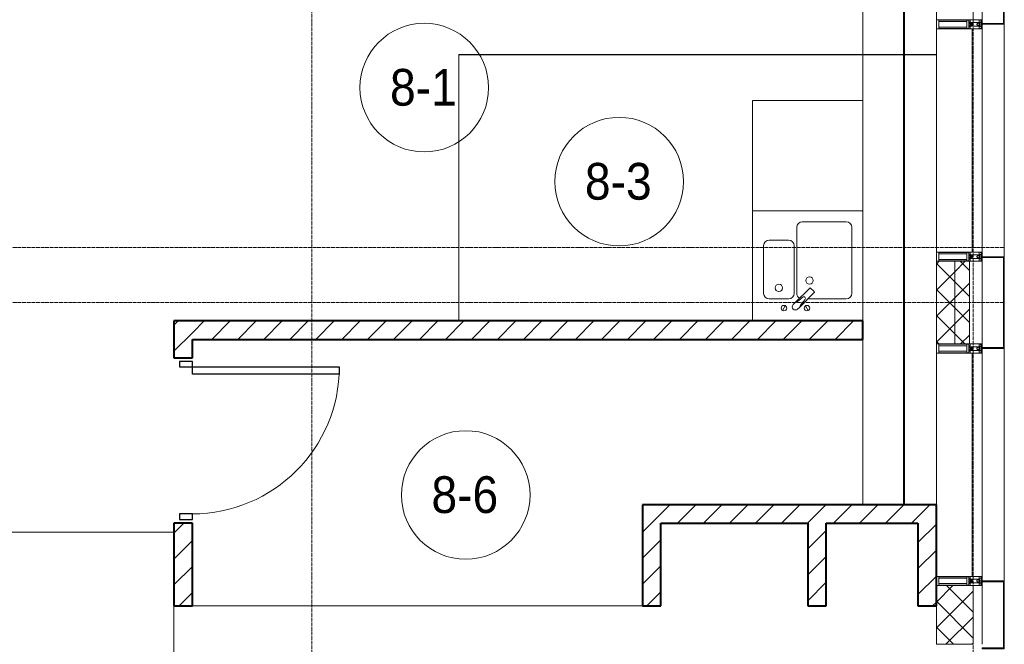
# Model space of a CAD drawing. Header units: millimetres. Extents: x 5617 to 107604, y 7718 to 206326.
# Tile 58 of 65: x 59001 to 64361, y 27840 to 31240. Entities that reach past the tile are written whole.
import ezdxf

# ---------------------------------------------------------------- set-up
doc = ezdxf.new("R2010")
doc.units = ezdxf.units.MM
for name, pattern in [('ADSK_Линия сетки', [25, 20, -2.5, 0, -2.5]), ('Линия сетки', [25, 20, -2.5, 0, -2.5]), ('Штрих_3_1_5_', [4.5, 3, -1.5]), ('Штриховая_ш3 п1_5', [4.5, 3, -1.5])]:
    doc.linetypes.add(name, pattern=pattern)
doc.layers.add('_Разделитель помещений_', color=4, linetype='Штриховая_ш3 п1_5', lineweight=40, true_color=0x00ffff)
for name, color, linetype, lineweight in [('Двери', 7, 'Continuous', 18), ('Импосты витража', 7, 'Continuous', 18), ('Колонны', 7, 'Continuous', 18), ('Марки помещений', 7, 'Continuous', 20), ('Мебель', 7, 'Continuous', 18), ('Оси', 7, 'Continuous', 9), ('Панели витража', 7, 'Continuous', 18), ('Перекрытия', 7, 'Continuous', 18), ('Сантехнические приборы', 7, 'Continuous', 18), ('Стены', 7, 'Continuous', 18), ('Стены разрез', 7, 'Continuous', 40), ('Стены штриховка', 7, 'Continuous', 40), ('Элементы узлов', 7, 'Continuous', 18)]:
    doc.layers.add(name, color=color, linetype=linetype, lineweight=lineweight)
doc.styles.add('Arial_3', font='arial.ttf', dxfattribs={"width": 0.9, "height": 200})
pattern_1 = [(45, (0, 0), (-70.71068, 70.71068), [])]
pattern_2 = [(45, (0, 0), (-70.71068, 70.71068), []), (135, (0, 0), (-70.71068, -70.71068), [])]

# ---------------------------------------------------------------- blocks, each defined once
blk = doc.blocks.new('MR_Мойка - Кухонная мойка-2638761-МКСС_К4_L17_58_200_')
at = {"layer": 'Сантехнические приборы', "color": 253, "true_color": 0xaaaaaa}
for p, q in [((-300, -50), (-300, 550)), ((-300, 550), (300, 550)), ((-300, -50), (-300, 550)), ((300, 550), (300, -50)), ((-30, 490), (210, 490)), ((-60, 100), (-60, 460)), ((240, 460), (240, 100)), ((-210, 390), (-104, 390)), ((-240, 100), (-240, 360)), ((-74, 360), (-74, 100)), ((-69.8, 48.2), (11.4, 129.4)), ((15.7, 129.4), (35.5, 109.6)), ((-104, 70), (-210, 70)), ((35.5, 105.4), (-45.7, 24.2)), ((210, 70), (0.1, 70)), ((-136.7, 6.7), (-122.6, 33.3)), ((-79, 39), (-69.8, 48.2)), ((-45.7, 24.2), (-55, 14.9)), ((2.7, 6.7), (-11.4, 33.3))]:
    blk.add_line(p, q, dxfattribs=at)
for centre, radius, start, end in [((-30, 460), 30, 90, 180), ((210, 460), 30, 0, 90), ((-210, 360), 30, 90, 180), ((-104, 360), 30, 0, 90), ((10, 170), 20, 0, 180), ((10, 170), 20, 180, 0), ((-157, 130), 20, 0, 180), ((-157, 130), 20, 180, 0), ((13.5, 127.3), 3, 45, 135), ((13.5, 127.3), 3, 45, 135), ((33.3, 107.5), 3, 315, 45), ((33.3, 107.5), 3, 315, 45), ((-210, 100), 30, 180, 270), ((-104, 100), 30, 270, 0), ((-171.5, 230.2), 208.5, 299.1823, 313.4054), ((-30, 100), 30, 180, 241.4489), ((136.3, -77.5), 208.5, 136.5946, 150.8177), ((-21.7, 72.3), 9.19, 315, 135), ((210, 100), 30, 270, 0), ((-129.7, 20), 15, 0, 180), ((-129.7, 20), 15, 180, 0), ((-67, 26.9), 17, 135, 315), ((-4.3, 20), 15, 0, 180), ((-4.3, 20), 15, 180, 0)]:
    blk.add_arc(centre, radius, start, end, dxfattribs=at)
blk = doc.blocks.new('MR_Зона обслуживания - MR_Зона обслуживания-2638763-МКСС_К4_L17_58_200_')
at = {"layer": 'Мебель', "lineweight": 9}
for p, q in [((300, 600), (-300, 600)), ((-300, 600), (-300, 0)), ((300, 0), (300, 600)), ((-300, 0), (300, 0))]:
    blk.add_line(p, q, dxfattribs=at)
blk = doc.blocks.new('A_DOR_Door - Вн_3_Одинарная_900x2100-3250834-МКСС_К4_L17_58_200_')
at = {"layer": 'Двери', "color": 253, "lineweight": 30, "true_color": 0xaaaaaa}
for p, q in [((-400, 50), (-400, 850)), ((-400, 850), (-360, 850)), ((-400, 50), (-400, 850)), ((-360, 850), (-360, 50)), ((-430, 50), (-430, -20)), ((-400, 50), (-430, 50)), ((-360, 50), (-400, 50)), ((-400, -20), (-400, 50)), ((430, 50), (400, 50)), ((400, 50), (400, -20)), ((430, -20), (430, 50)), ((-430, -20), (-400, -20)), ((400, -20), (430, -20))]:
    blk.add_line(p, q, dxfattribs=at)
at = {"layer": 'Двери', "color": 254, "lineweight": 9, "true_color": 0xd4d4d4}
blk.add_arc((-400, 50), 800, 360, 90, dxfattribs=at)
blk = doc.blocks.new('135_SLK_K4_AR_rvt-1-МКСС_К4_L17_58_200_')
at = {"layer": 'Стены разрез', "lineweight": 9, "true_color": 0xaaaaaa}
h = blk.add_hatch(dxfattribs=at)
h.set_pattern_fill('FP_3', color=253, style=0, pattern_type=2)
h.set_pattern_definition(pattern_1)
h.paths.add_polyline_path([(132500, 28050), (132500, 28500), (132400, 28500), (132400, 28050)])
h.paths.add_polyline_path([(132500, 29400), (132500, 29600), (132400, 29600), (132400, 29400)])
h = blk.add_hatch(dxfattribs=at)
h.set_pattern_fill('FP_3', color=253, style=0, pattern_type=2)
h.set_pattern_definition(pattern_1)
h.paths.add_polyline_path([(136150, 29500), (136150, 29600), (132500, 29600), (132500, 29500), (136046.2, 29500)])
h = blk.add_hatch(dxfattribs=at)
h.set_pattern_fill('FP_3', color=253, style=0, pattern_type=2)
h.set_pattern_definition(pattern_1)
h.paths.add_polyline_path([(136550, 28500), (136550, 28600), (134950, 28600), (134950, 28500), (136450, 28500)])
h = blk.add_hatch(dxfattribs=at)
h.set_pattern_fill('FP_3', color=253, style=0, pattern_type=2)
h.set_pattern_definition(pattern_1)
h.paths.add_polyline_path([(135050, 28050), (135050, 28500), (134950, 28500), (134950, 28050)])
h = blk.add_hatch(dxfattribs=at)
h.set_pattern_fill('FP_3', color=253, style=0, pattern_type=2)
h.set_pattern_definition(pattern_1)
h.paths.add_polyline_path([(135950, 28050), (135950, 28500), (135850, 28500), (135850, 28050)])
h = blk.add_hatch(dxfattribs=at)
h.set_pattern_fill('FP_3', color=253, style=0, pattern_type=2)
h.set_pattern_definition(pattern_1)
h.paths.add_polyline_path([(136550, 28050), (136550, 28500), (136450, 28500), (136450, 28050)])
at = {"layer": '_Разделитель помещений_', "color": 131, "linetype": 'Штрих_3_1_5_', "true_color": 0xaaffff}
blk.add_line((136374.8, 28600), (136374.8, 32553), dxfattribs=at)
at = {"layer": 'Перекрытия', "color": 253, "true_color": 0xaaaaaa}
for p, q in [((136150, 30800), (136150, 32500)), ((136150, 28600), (136150, 29500)), ((132400, 25800), (132400, 28050)), ((132500, 28050), (134950, 28050))]:
    blk.add_line(p, q, dxfattribs=at)
at = {"layer": 'Стены', "color": 253, "true_color": 0xaaaaaa}
for p, q in [((133950.4, 31050.4), (136550, 31050.4)), ((133950.4, 31050.4), (133950.4, 31049.6)), ((133950.4, 29600), (133950.4, 31049.6)), ((136550, 31049.6), (133951.2, 31049.6)), ((133951.2, 31049.6), (133951.2, 29600)), ((136550, 31050.4), (136150, 31050.4)), ((136150, 31049.6), (136550, 31049.6)), ((136550, 31050.4), (136550, 31049.6)), ((132400, 28449.6), (131250, 28449.6)), ((131250.8, 28450.4), (132400, 28450.4))]:
    blk.add_line(p, q, dxfattribs=at)
at = {"layer": 'Стены разрез', "color": 253, "true_color": 0xaaaaaa}
for p, q in [((132500, 29600), (132400, 29600)), ((132400, 29600), (132400, 29400)), ((136150, 29600), (132500, 29600)), ((136150, 29500), (136150, 29600)), ((132500, 29400), (132500, 29500)), ((132500, 29500), (136150, 29500)), ((132400, 29400), (132500, 29400)), ((136550, 28600), (134950, 28600)), ((134950, 28600), (134950, 28500)), ((136550, 28500), (136550, 28600)), ((132500, 28500), (132400, 28500)), ((132400, 28500), (132400, 28050)), ((132500, 28050), (132500, 28500)), ((134950, 28500), (134950, 28050)), ((135050, 28500), (135850, 28500)), ((135050, 28050), (135050, 28500)), ((135850, 28500), (135850, 28050)), ((135950, 28500), (136450, 28500)), ((135950, 28050), (135950, 28500)), ((136450, 28500), (136450, 28050)), ((136550, 28050), (136550, 28500)), ((132400, 28050), (132500, 28050)), ((134950, 28050), (135050, 28050)), ((135850, 28050), (135950, 28050)), ((136450, 28050), (136550, 28050))]:
    blk.add_line(p, q, dxfattribs=at)
at = {"layer": 'Двери', "color": 253, "lineweight": 18, "true_color": 0xaaaaaa, "rotation": 270}
blk.add_blockref('A_DOR_Door - Вн_3_Одинарная_900x2100-3250834-МКСС_К4_L17_58_200_', (132450, 28950), dxfattribs=at)
at = {"layer": 'Мебель', "color": 253, "lineweight": 18, "true_color": 0xaaaaaa}
blk.add_blockref('MR_Зона обслуживания - MR_Зона обслуживания-2638763-МКСС_К4_L17_58_200_', (135850, 30200), dxfattribs=at)
at = {"layer": 'Сантехнические приборы', "color": 253, "lineweight": 18, "true_color": 0xaaaaaa}
blk.add_blockref('MR_Мойка - Кухонная мойка-2638761-МКСС_К4_L17_58_200_', (135850, 29650), dxfattribs=at)
blk = doc.blocks.new('A_OGR_PAN_Отлив - A_OGR_PAN_Отлив-6070778-МКСС_К4_L17_58_200_')
at = {"layer": 'Колонны', "color": 253, "lineweight": 5, "true_color": 0xaaaaaa}
blk.add_line((632.5, 120), (-632.5, 120), dxfattribs=at)
blk = doc.blocks.new('A_SLK_PAN_Type1 - Прямой тип панели-6537253-МКСС_К4_L17_58_200_')
at = {"layer": 'Колонны', "lineweight": 5}
for p, q in [((-250, 120), (250, 120)), ((-250, 0), (-250, 120)), ((-245, 115), (-245, 0)), ((245, 115), (-245, 115)), ((245, 0), (245, 115)), ((250, 120), (250, 0)), ((-245, 0), (-250, 0)), ((250, 0), (245, 0))]:
    blk.add_line(p, q, dxfattribs=at)
blk = doc.blocks.new('A_SLK_PAN_Type1 - Прямой тип панели-6537254-МКСС_К4_L17_58_200_')
at = {"layer": 'Колонны', "lineweight": 5}
for p, q in [((-185, 120), (185, 120)), ((-185, 0), (-185, 120)), ((-180, 115), (-180, 0)), ((180, 115), (-180, 115)), ((180, 0), (180, 115)), ((185, 120), (185, 0)), ((-180, 0), (-185, 0)), ((185, 0), (180, 0))]:
    blk.add_line(p, q, dxfattribs=at)
blk = doc.blocks.new('System Panel - A_PAN_Glass-5804312-МКСС_К4_L17_58_200_')
at = {"layer": 'Панели витража', "color": 253, "lineweight": 5, "true_color": 0xaaaaaa}
for p, q in [((607.5, 0), (-607.5, 0)), ((-607.5, 0), (-607.5, -55)), ((607.5, -55), (607.5, 0)), ((-607.5, -55), (607.5, -55))]:
    blk.add_line(p, q, dxfattribs=at)
blk = doc.blocks.new('Rectangular Mullion - R_StandardFrame_50Wx250H-V58-МКСС_К4_L17_58_200_')
at = {"layer": 'Импосты витража', "color": 253, "lineweight": 5, "true_color": 0xaaaaaa}
blk.add_line((136550, 28600), (136550, 29425), dxfattribs=at)
blk = doc.blocks.new('Rectangular Mullion - R_StandardFrame_50Wx250H-4879929-МКСС_К4_L17_58_200_')
at = {"layer": 'Импосты витража', "color": 253, "lineweight": 5, "true_color": 0xaaaaaa}
blk.add_line((136800, 18575), (136800, 19025), dxfattribs=at)
blk = doc.blocks.new('Rectangular Mullion - 50Wx250H-2623690-МКСС_К4_L17_58_200_')
at = {"layer": 'Элементы узлов', "color": 253, "lineweight": 5, "true_color": 0xaaaaaa}
for p, q in [((-25, 65.2), (-25, 250)), ((-25, 250), (0, 250)), ((-23, 237.3), (0, 237.3)), ((-23, 237.3), (-23, 73.6)), ((-14.9, 84), (-14.9, 237.3)), ((25, 250), (0, 250)), ((23, 237.3), (0, 237.3)), ((14.9, 84), (14.9, 237.3)), ((23, 237.3), (23, 73.6)), ((25, 65.2), (25, 250)), ((-14, 65.2), (-25, 65.2)), ((0, 84), (-23, 84)), ((-0.5, 73.6), (-23, 73.6)), ((-14, 71.3), (-14, 65.2)), ((-10, 71.3), (-14, 71.3)), ((-10, 53), (-10, 71.3)), ((-8.7, 53), (-7, 54.7)), ((-7, 65.2), (-5.9, 67.3)), ((-7, 65.2), (-7, 54.7)), ((-4.1, 67.3), (-5.9, 67.3)), ((-4.1, 67.3), (-2.9, 65.1)), ((-2.9, 65.1), (-2.9, 54.6)), ((-1.3, 53), (-2.9, 54.6)), ((0, 84), (23, 84)), ((0.5, 73.6), (23, 73.6)), ((1.3, 53), (2.9, 54.6)), ((4.1, 67.3), (2.9, 65.1)), ((2.9, 65.1), (2.9, 54.6)), ((4.1, 67.3), (5.9, 67.3)), ((7, 65.2), (5.9, 67.3)), ((7, 65.2), (7, 54.7)), ((8.7, 53), (7, 54.7)), ((10, 71.3), (14, 71.3)), ((10, 53), (10, 71.3)), ((14, 71.3), (14, 65.2)), ((14, 65.2), (25, 65.2)), ((-23.8, 14.6), (-25, 14.2)), ((-25, 0), (-25, 14.2)), ((-22.3, 17), (-23.8, 17)), ((-23.8, 17), (-23.8, 14.6)), ((-22.5, 10.6), (-23.8, 14.6)), ((-22.5, 10.6), (-23.7, 9.9)), ((-23.7, 1.3), (-23.7, 9.9)), ((-23.7, 1.3), (-11.8, 1.3)), ((-23.2, 10.2), (-22.5, 8)), ((-22.5, 8), (-22.5, 4.5)), ((-21.3, 4.5), (-22.5, 4.5)), ((-22.3, 17), (-22.3, 16)), ((-22.3, 16), (-21.3, 16)), ((-19, 17.6), (-21.3, 16)), ((-21.3, 4.5), (-21.3, 6.5)), ((-21.3, 6.5), (-14.2, 6.5)), ((-18.4, 16.6), (-19, 17.6)), ((-7.4, 16.6), (-18.4, 16.6)), ((-14.2, 6.5), (-14.2, 4.5)), ((-13.2, 4.5), (-14.2, 4.5)), ((-13.2, 4.5), (-12.2, 7.2)), ((-12.7, 7.6), (-11.3, 11.4)), ((-12.7, 7.6), (-11.8, 6.9)), ((-12.2, 9), (-12.2, 14.8)), ((-12.2, 14.8), (0, 14.8)), ((-11.8, 1.3), (-11.8, 6.9)), ((-10.5, 11.2), (-11.3, 11.4)), ((-10.5, 1.5), (-10.5, 11.2)), ((-4.8, 1.5), (-10.5, 1.5)), ((-8.7, 53), (-10, 53)), ((-10, 53), (-10, 17)), ((-10, 17), (-7.5, 17)), ((-8.5, 23), (-1.5, 30)), ((-8.5, 18.5), (-8.5, 23)), ((-7.5, 18.5), (-8.5, 18.5)), ((-7.5, 17), (-7.5, 18.5)), ((-7.4, 18), (-7.4, 16.6)), ((-2.6, 18), (-7.4, 18)), ((0, 8), (-4.8, 8)), ((-4.8, 1.5), (-4.8, 8)), ((-2.6, 18), (-2.6, 16.8)), ((-2.6, 16.8), (0, 16.8)), ((-1.5, 30), (0, 30)), ((0, 53), (-1.3, 53)), ((0, 53), (1.3, 53)), ((1.5, 30), (0, 30)), ((2.6, 16.8), (0, 16.8)), ((0, 14.8), (0, 16.8)), ((0, 14.8), (0, 16.8)), ((12.2, 14.8), (0, 14.8)), ((0, 0), (0, 8)), ((0, 8), (4.8, 8)), ((0, 0), (0, 8)), ((8.5, 23), (1.5, 30)), ((2.6, 18), (2.6, 16.8)), ((2.6, 18), (7.4, 18)), ((4.8, 1.5), (4.8, 8)), ((4.8, 1.5), (10.5, 1.5)), ((7.4, 18), (7.4, 16.6)), ((7.4, 16.6), (18.4, 16.6)), ((7.5, 18.5), (8.5, 18.5)), ((7.5, 17), (7.5, 18.5)), ((10, 17), (7.5, 17)), ((8.5, 18.5), (8.5, 23)), ((8.7, 53), (10, 53)), ((10, 53), (10, 17)), ((10.5, 11.2), (11.3, 11.4)), ((10.5, 1.5), (10.5, 11.2)), ((12.7, 7.6), (11.3, 11.4)), ((12.7, 7.6), (11.8, 6.9)), ((11.8, 1.3), (11.8, 6.9)), ((23.7, 1.3), (11.8, 1.3)), ((12.2, 9), (12.2, 14.8)), ((13.2, 4.5), (12.2, 7.2)), ((13.2, 4.5), (14.2, 4.5)), ((21.3, 6.5), (14.2, 6.5)), ((14.2, 6.5), (14.2, 4.5)), ((18.4, 16.6), (19, 17.6)), ((19, 17.6), (21.3, 16)), ((22.3, 16), (21.3, 16)), ((21.3, 4.5), (21.3, 6.5)), ((21.3, 4.5), (22.5, 4.5)), ((22.3, 17), (22.3, 16)), ((22.3, 17), (23.8, 17)), ((22.5, 10.6), (23.8, 14.6)), ((22.5, 10.6), (23.7, 9.9)), ((23.2, 10.2), (22.5, 8)), ((22.5, 8), (22.5, 4.5)), ((23.7, 1.3), (23.7, 9.9)), ((23.8, 17), (23.8, 14.6)), ((23.8, 14.6), (25, 14.2)), ((25, 0), (25, 14.2)), ((-25, 0), (0, 0)), ((25, 0), (0, 0))]:
    blk.add_line(p, q, dxfattribs=at)
for centre, start, end in [((-0.5, 73.1), 360, 90), ((0.5, 73.1), 90, 180)]:
    blk.add_arc(centre, 0.5, start, end, dxfattribs=at)
blk = doc.blocks.new('Rectangular Mullion - R_StandardFrame_50Wx250H-V57-МКСС_К4_L17_58_200_')
at = {"layer": 'Импосты витража', "color": 253, "lineweight": 5, "true_color": 0xaaaaaa}
for p, q in [((-25, 0), (-25, 250)), ((-25, 250), (25, 250)), ((25, 250), (25, 0)), ((0, 0), (-25, 0)), ((25, 0), (5, 0))]:
    blk.add_line(p, q, dxfattribs=at)
blk = doc.blocks.new('Rectangular Mullion - R_StandardFrame_50Wx250H-5802745-МКСС_К4_L17_58_200_')
at = {"layer": 'Импосты витража', "color": 253, "lineweight": 5, "true_color": 0xaaaaaa}
for p, q in [((-25, 0), (-25, 250)), ((-25, 250), (25, 250)), ((25, 250), (25, 0)), ((-5, 0), (-25, 0)), ((25, 0), (0, 0))]:
    blk.add_line(p, q, dxfattribs=at)
blk = doc.blocks.new('Rectangular Mullion - R_StandardFrame_50Wx250H-5804033-МКСС_К4_L17_58_200_')
at = {"layer": 'Импосты витража', "color": 253, "lineweight": 5, "true_color": 0xaaaaaa}
blk.add_line((136800, 20340), (136800, 20660), dxfattribs=at)
blk = doc.blocks.new('Rectangular Mullion - R_StandardFrame_50Wx250H-V60-МКСС_К4_L17_58_200_')
at = {"layer": 'Импосты витража', "color": 253, "lineweight": 5, "true_color": 0xaaaaaa}
blk.add_line((136550, 19075), (136550, 20290), dxfattribs=at)
blk = doc.blocks.new('Rectangular Mullion - R_StandardFrame_50Wx250H-5802904-МКСС_К4_L17_58_200_')
at = {"layer": 'Импосты витража', "color": 253, "lineweight": 5, "true_color": 0xaaaaaa}
for p, q in [((-25, 0), (-25, 250)), ((-25, 250), (25, 250)), ((25, 250), (25, 0)), ((-5, 0), (-25, 0)), ((25, 0), (0, 0))]:
    blk.add_line(p, q, dxfattribs=at)
blk = doc.blocks.new('135_SLK_K4_AR_FCD_rvt-1-МКСС_К4_L17_58_200_')
at = {"layer": 'Стены разрез', "lineweight": 5, "true_color": 0xaaaaaa}
h = blk.add_hatch(dxfattribs=at)
h.set_pattern_fill('FP_4', color=253, style=0, pattern_type=2)
h.set_pattern_definition(pattern_2)
h.paths.add_polyline_path([(136650, 29475), (136650, 29925), (136550, 29925), (136550, 29475)])
h = blk.add_hatch(dxfattribs=at)
h.set_pattern_fill('FP_4', color=253, style=0, pattern_type=2)
h.set_pattern_definition(pattern_2)
h.paths.add_polyline_path([(136730, 29475), (136730, 29925), (136650, 29925), (136650, 29475)])
h = blk.add_hatch(dxfattribs=at)
h.set_pattern_fill('FP_4', color=253, style=0, pattern_type=2)
h.set_pattern_definition(pattern_2)
h.paths.add_polyline_path([(136750, 27840), (136750, 28160), (136550, 28160), (136550, 27840)])
at = {"layer": 'Стены разрез', "color": 253, "lineweight": 9, "true_color": 0xaaaaaa}
for p, q in [((136550, 31560), (136550, 31240)), ((136750, 31240), (136750, 31560)), ((136550, 31240), (136750, 31240)), ((136550, 29925), (136550, 29475)), ((136730, 29925), (136550, 29925)), ((136730, 29475), (136730, 29925)), ((136550, 29475), (136730, 29475)), ((136550, 28160), (136550, 27840)), ((136750, 28160), (136550, 28160)), ((136750, 27840), (136750, 28160)), ((136550, 27840), (136750, 27840))]:
    blk.add_line(p, q, dxfattribs=at)
at = {"layer": 'Стены штриховка', "color": 253, "lineweight": 9, "true_color": 0xaaaaaa}
blk.add_line((136650, 29475), (136650, 29925), dxfattribs=at)
at = {"layer": 'Импосты витража', "color": 253, "lineweight": 5, "true_color": 0xaaaaaa}
for name, p in [('Rectangular Mullion - R_StandardFrame_50Wx250H-5804033-МКСС_К4_L17_58_200_', (0, 10900)), ('Rectangular Mullion - R_StandardFrame_50Wx250H-V60-МКСС_К4_L17_58_200_', (0, 10900)), ('Rectangular Mullion - R_StandardFrame_50Wx250H-4879929-МКСС_К4_L17_58_200_', (0, 10900)), ('Rectangular Mullion - R_StandardFrame_50Wx250H-V58-МКСС_К4_L17_58_200_', (0, 0)), ('Rectangular Mullion - R_StandardFrame_50Wx250H-5804033-МКСС_К4_L17_58_200_', (0, 7500))]:
    blk.add_blockref(name, p, dxfattribs=at)
at = {"layer": 'Импосты витража', "color": 253, "lineweight": 5, "true_color": 0xaaaaaa, "extrusion": (0, 0, -1), "rotation": 270}
for name, p in [('Rectangular Mullion - 50Wx250H-2623690-МКСС_К4_L17_58_200_', (-136800, 31215)), ('Rectangular Mullion - R_StandardFrame_50Wx250H-5802904-МКСС_К4_L17_58_200_', (-136800, 31215)), ('Rectangular Mullion - 50Wx250H-2623690-МКСС_К4_L17_58_200_', (-136800, 29950)), ('Rectangular Mullion - R_StandardFrame_50Wx250H-V57-МКСС_К4_L17_58_200_', (-136800, 29950)), ('Rectangular Mullion - 50Wx250H-2623690-МКСС_К4_L17_58_200_', (-136800, 29450)), ('Rectangular Mullion - R_StandardFrame_50Wx250H-5802745-МКСС_К4_L17_58_200_', (-136800, 29450)), ('Rectangular Mullion - 50Wx250H-2623690-МКСС_К4_L17_58_200_', (-136800, 28185)), ('Rectangular Mullion - R_StandardFrame_50Wx250H-V57-МКСС_К4_L17_58_200_', (-136800, 28185))]:
    blk.add_blockref(name, p, dxfattribs=at)
at = {"layer": 'Колонны', "color": 253, "lineweight": 5, "true_color": 0xaaaaaa}
for name, p, rotation in [('A_SLK_PAN_Type1 - Прямой тип панели-6537254-МКСС_К4_L17_58_200_', (136800, 31400), 269.9999999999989), ('A_OGR_PAN_Отлив - A_OGR_PAN_Отлив-6070778-МКСС_К4_L17_58_200_', (136800, 30582.5), 269.9999999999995), ('A_SLK_PAN_Type1 - Прямой тип панели-6537253-МКСС_К4_L17_58_200_', (136800, 29700), 269.9999999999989), ('A_OGR_PAN_Отлив - A_OGR_PAN_Отлив-6070778-МКСС_К4_L17_58_200_', (136800, 28817.5), 269.9999999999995), ('A_SLK_PAN_Type1 - Прямой тип панели-6537254-МКСС_К4_L17_58_200_', (136800, 28000), 269.9999999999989)]:
    blk.add_blockref(name, p, dxfattribs=dict(at, rotation=rotation))
at = {"layer": 'Панели витража', "color": 253, "lineweight": 5, "true_color": 0xaaaaaa, "rotation": 270}
for p in [(136800, 30582.5), (136800, 28817.5)]:
    blk.add_blockref('System Panel - A_PAN_Glass-5804312-МКСС_К4_L17_58_200_', p, dxfattribs=at)
blk = doc.blocks.new('050_Марка_Помещение - Номер-620969-МКСС_К4_L17_58_200_')
at = {"layer": 'Марки помещений'}
blk.add_circle((0, 0), 3.5, dxfattribs=at)

msp = doc.modelspace()

# ---------------------------------------------------------------- linework, layer by layer
at = {"layer": 'Оси', "linetype": 'Линия сетки'}
for p, q in [((60591.3, 12025.7), (60591.3, 33150)), ((64191.3, 12025.7), (64191.3, 33150))]:
    msp.add_line(p, q, dxfattribs=at)
at = {"layer": 'Оси', "linetype": 'ADSK_Линия сетки'}
for p, q in [((64356.3, 30000), (26122.5, 30000)), ((64356.3, 29700), (24852.5, 29700))]:
    msp.add_line(p, q, dxfattribs=at)

# ---------------------------------------------------------------- block references
at = {"lineweight": 5}
for name in ['135_SLK_K4_AR_FCD_rvt-1-МКСС_К4_L17_58_200_', '135_SLK_K4_AR_rvt-1-МКСС_К4_L17_58_200_']:
    msp.add_blockref(name, (-72558.7, 0), dxfattribs=at)
at = {"layer": 'Марки помещений', "xscale": 99.99999999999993, "yscale": 99.99999999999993, "zscale": 99.99999999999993}
for p in [(61203.7, 30870.2), (62264.6, 30358.5), (61429.3, 28652.9)]:
    msp.add_blockref('050_Марка_Помещение - Номер-620969-МКСС_К4_L17_58_200_', p, dxfattribs=at)

# ---------------------------------------------------------------- texts
at = {"layer": 'Марки помещений', "lineweight": 9, "char_height": 200, "width": 447.342, "attachment_point": 1, "style": 'Arial_3'}
for s, insert in [('8-1', (61017.2, 30972)), ('8-3', (62078.1, 30460.3)), ('8-6', (61242.7, 28754.7))]:
    msp.add_mtext(s, dxfattribs=dict(at, insert=insert))

doc.saveas('drawing.dxf')
